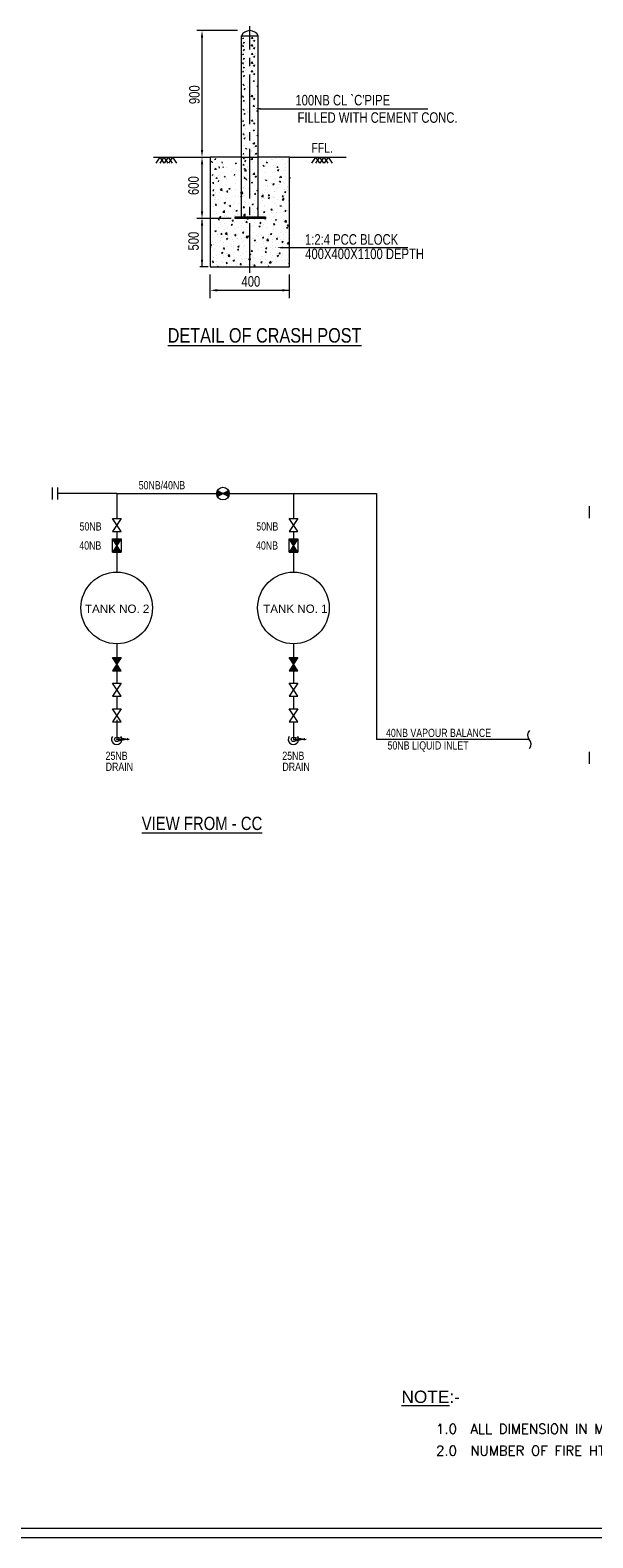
# Model space of a CAD drawing. Header units: millimetres. Extents: x 675887 to 845087, y 647781 to 767581.
# Tile 5 of 16: x 756063 to 785846, y 647781 to 727491. Entities that reach past the tile are written whole.
import ezdxf

# ---------------------------------------------------------------- set-up
doc = ezdxf.new("R2010")
doc.units = ezdxf.units.MM
doc.header["$LTSCALE"] = 3500
doc.header["$MEASUREMENT"] = 0
doc.linetypes.add('CENTER2', pattern=[1.125, 0.75, -0.125, 0.125, -0.125])
for name, color, linetype, lineweight in [('23', 7, 'Continuous', 25), ('P1', 2, 'Continuous', 30), ('PPPP', 7, 'Continuous', 30), ('text', 3, 'Continuous', 25)]:
    doc.layers.add(name, color=color, linetype=linetype, lineweight=lineweight)
doc.styles.add('DIM', font='txt', dxfattribs={"width": 0.8})
doc.styles.add('L1', font='romans.shx')
doc.styles.add('style1', font='ARIAL.TTF')

msp = doc.modelspace()

# ---------------------------------------------------------------- hatches: boundary and pattern name
at = {"layer": 'P1', "lineweight": 15}
h = msp.add_hatch(color=1, dxfattribs=at)
h.paths.add_polyline_path([(766268, 702990), (765974, 702833, -0.251257), (765974, 703148)])
h.paths.add_polyline_path([(766562, 703148, -0.251257), (766562, 702833), (766268, 702990)])
for points in [[(760415, 699900), (760877, 699900), (760415, 700593), (760877, 700593)], [(769768, 699900), (770230, 699900), (769768, 700593), (770230, 700593)], [(760415, 693626), (760877, 693626), (760415, 694319), (760877, 694319)], [(769768, 693626), (770230, 693626), (769768, 694319), (770230, 694319)]]:
    msp.add_hatch(color=1, dxfattribs=at).paths.add_polyline_path(points)

# ---------------------------------------------------------------- linework, layer by layer
at = {"linetype": 'CENTER2', "lineweight": 15}
msp.add_line((767694, 714654), (767694, 727708), dxfattribs=at)
at = {"lineweight": 15}
for p, q in [((757252, 702673), (757252, 703308)), ((757533, 702673), (757533, 703308)), ((785673, 701697), (785673, 702332))]:
    msp.add_line(p, q, dxfattribs=at)
for points in [[(845087, 647781), (675887, 647781), (675887, 767581), (845087, 767581)], [(844587, 648281), (676387, 648281), (676387, 767081), (844587, 767081)]]:
    msp.add_lwpolyline(points, close=True, dxfattribs=at)
at = {"layer": 'P1', "color": 1, "lineweight": 15}
for p, q in [((765974, 702833), (766562, 703148)), ((765974, 703148), (766562, 702833)), ((760415, 699900), (760415, 700593)), ((760877, 700593), (760877, 699900)), ((769768, 699900), (769768, 700593)), ((770230, 700593), (770230, 699900))]:
    msp.add_line(p, q, dxfattribs=at)
for points in [[(760415, 700985), (760877, 700985), (760415, 701678), (760877, 701678)], [(769768, 700985), (770230, 700985), (769768, 701678), (770230, 701678)], [(760415, 699900), (760877, 699900), (760415, 700593), (760877, 700593)], [(769768, 699900), (770230, 699900), (769768, 700593), (770230, 700593)], [(760415, 693626), (760877, 693626), (760415, 694319), (760877, 694319)], [(769768, 693626), (770230, 693626), (769768, 694319), (770230, 694319)], [(760415, 692274), (760877, 692274), (760415, 692966), (760877, 692966)], [(769768, 692274), (770230, 692274), (769768, 692966), (770230, 692966)], [(760415, 690921), (760877, 690921), (760415, 691614), (760877, 691614)], [(769768, 690921), (770230, 690921), (769768, 691614), (770230, 691614)]]:
    msp.add_lwpolyline(points, close=True, dxfattribs=at)
msp.add_circle((766268, 702990), 334, dxfattribs=at)
at = {"layer": 'PPPP', "color": 1, "linetype": 'ByBlock', "lineweight": 15}
for p, q in [((767035, 727475), (764892, 727475)), ((765160, 721157), (765160, 727099)), ((765160, 717847), (765160, 720405)), ((766696, 717528), (764892, 717528)), ((765160, 714977), (765160, 717471)), ((765486, 714977), (765043, 714977)), ((765595, 713330), (765595, 714571)), ((769794, 713330), (769794, 714571)), ((765970, 713737), (769794, 713737))]:
    msp.add_line(p, q, dxfattribs=at)
at = {"layer": 'PPPP', "linetype": 'ByBlock', "lineweight": 15}
for p, q in [((767250, 717629), (767250, 727193)), ((767250, 727193), (768138, 727193)), ((767301, 727031), (767350, 727090)), ((767308, 727132), (767308, 727132)), ((767357, 727010), (767345, 727074)), ((767756, 727044), (767836, 727127)), ((767848, 727028), (767836, 727125)), ((767876, 727057), (767876, 727057)), ((767881, 726942), (767953, 726969)), ((767931, 726908), (767951, 726970)), ((768138, 717629), (768138, 727193)), ((767301, 726634), (767350, 726693)), ((767301, 726186), (767350, 726244)), ((767308, 726735), (767308, 726735)), ((767308, 726286), (767308, 726286)), ((767337, 726845), (767387, 726811)), ((767337, 726448), (767387, 726414)), ((767357, 726613), (767345, 726677)), ((767357, 726164), (767345, 726228)), ((767388, 726812), (767408, 726874)), ((767388, 726415), (767408, 726477)), ((767466, 726290), (767466, 726290)), ((767756, 726647), (767836, 726730)), ((767756, 726198), (767836, 726281)), ((767848, 726631), (767836, 726728)), ((767848, 726183), (767836, 726280)), ((767841, 726934), (767841, 726934)), ((767841, 726537), (767841, 726537)), ((767876, 726660), (767876, 726660)), ((767876, 726212), (767876, 726212)), ((767879, 726942), (767930, 726907)), ((767879, 726545), (767930, 726510)), ((767881, 726545), (767953, 726572)), ((767931, 726511), (767951, 726573)), ((768012, 726267), (768012, 726267)), ((767301, 725714), (767350, 725772)), ((767308, 725814), (767308, 725814)), ((767308, 725366), (767308, 725366)), ((767337, 726000), (767387, 725965)), ((767337, 725528), (767387, 725493)), ((767357, 725692), (767345, 725756)), ((767388, 725967), (767408, 726028)), ((767388, 725494), (767408, 725556)), ((767466, 725842), (767466, 725842)), ((767466, 725369), (767466, 725369)), ((767756, 725726), (767836, 725809)), ((767848, 725711), (767836, 725808)), ((767841, 726088), (767841, 726088)), ((767841, 725616), (767841, 725616)), ((767876, 725740), (767876, 725740)), ((767879, 726096), (767930, 726062)), ((767879, 725624), (767930, 725590)), ((767881, 726096), (767953, 726124)), ((767881, 725624), (767953, 725652)), ((767931, 726063), (767951, 726125)), ((767931, 725591), (767951, 725653)), ((767301, 725265), (767350, 725324)), ((767332, 724576), (767381, 724634)), ((767337, 725079), (767387, 725045)), ((767339, 724676), (767339, 724676)), ((767357, 725244), (767345, 725308)), ((767388, 724554), (767376, 724618)), ((767388, 725046), (767408, 725108)), ((767466, 724921), (767466, 724921)), ((767704, 724767), (767704, 724767)), ((767756, 725277), (767836, 725360)), ((767848, 725262), (767836, 725359)), ((767841, 725168), (767841, 725168)), ((767873, 724776), (767922, 724835)), ((767876, 725291), (767876, 725291)), ((767879, 725176), (767930, 725141)), ((767881, 725176), (767953, 725203)), ((767930, 724755), (767918, 724819)), ((767931, 725142), (767951, 725204)), ((767936, 724778), (767936, 724778)), ((768012, 725346), (768012, 725346)), ((768012, 724898), (768012, 724898)), ((768065, 724512), (768114, 724570)), ((767301, 723952), (767350, 724011)), ((767308, 724052), (767308, 724052)), ((767357, 723930), (767345, 723994)), ((767368, 724390), (767419, 724355)), ((767388, 723733), (767408, 723794)), ((767419, 724356), (767440, 724418)), ((767584, 724452), (767584, 724452)), ((767593, 724516), (767593, 724516)), ((767692, 724427), (767692, 724427)), ((767756, 723964), (767836, 724047)), ((767848, 723949), (767836, 724046)), ((767841, 723854), (767841, 723854)), ((767876, 723978), (767876, 723978)), ((767879, 723862), (767930, 723828)), ((767881, 723863), (767953, 723890)), ((767931, 723829), (767951, 723891)), ((767975, 724094), (767975, 724094)), ((768122, 724490), (768110, 724554)), ((767332, 723262), (767381, 723321)), ((767337, 723766), (767387, 723732)), ((767339, 723363), (767339, 723363)), ((767368, 723076), (767419, 723042)), ((767388, 723241), (767376, 723305)), ((767419, 723043), (767440, 723105)), ((767466, 723608), (767466, 723608)), ((767584, 723138), (767584, 723138)), ((767593, 723202), (767593, 723202)), ((767692, 723114), (767692, 723114)), ((767704, 723454), (767704, 723454)), ((767873, 723463), (767922, 723522)), ((767930, 723441), (767918, 723505)), ((767936, 723465), (767936, 723465)), ((768012, 723585), (768012, 723585)), ((768065, 723198), (768114, 723257)), ((768122, 723177), (768110, 723241)), ((767301, 722658), (767350, 722717)), ((767308, 722759), (767308, 722759)), ((767337, 722472), (767387, 722438)), ((767357, 722637), (767345, 722701)), ((767388, 722439), (767408, 722501)), ((767466, 722314), (767466, 722314)), ((767756, 722671), (767836, 722754)), ((767848, 722655), (767836, 722752)), ((767841, 722561), (767841, 722561)), ((767873, 722169), (767922, 722228)), ((767876, 722685), (767876, 722685)), ((767879, 722569), (767930, 722534)), ((767881, 722569), (767953, 722597)), ((767930, 722148), (767918, 722212)), ((767931, 722536), (767951, 722597)), ((767975, 722780), (767975, 722780)), ((768012, 722291), (768012, 722291)), ((767332, 721969), (767381, 722028)), ((767339, 722069), (767339, 722069)), ((767368, 721783), (767419, 721749)), ((767388, 721947), (767376, 722012)), ((767379, 721385), (767379, 721385)), ((767394, 721386), (767394, 721386)), ((767419, 721750), (767440, 721811)), ((767584, 721845), (767584, 721845)), ((767593, 721909), (767593, 721909)), ((767680, 721480), (767680, 721480)), ((767692, 721820), (767692, 721820)), ((767704, 722161), (767704, 722161)), ((767855, 721473), (767935, 721556)), ((767946, 721458), (767935, 721555)), ((767936, 722172), (767936, 722172)), ((767975, 721487), (767975, 721487)), ((767980, 721371), (768052, 721399)), ((768029, 721338), (768050, 721400)), ((768065, 721905), (768114, 721963)), ((768122, 721883), (768110, 721947)), ((762591, 720781), (765595, 720781)), ((762920, 720781), (762708, 720450)), ((762920, 720781), (763132, 720450)), ((763146, 720781), (762934, 720450)), ((763146, 720781), (763357, 720450)), ((763371, 720781), (763160, 720450)), ((763371, 720781), (763583, 720450)), ((763597, 720781), (763385, 720450)), ((763597, 720781), (763809, 720450)), ((765595, 720781), (765595, 719171)), ((767250, 720781), (765595, 720781)), ((765814, 720668), (765864, 720634)), ((765865, 720635), (765886, 720697)), ((765916, 720762), (765916, 720762)), ((766152, 720773), (766152, 720773)), ((766698, 720750), (766698, 720750)), ((767250, 720781), (768138, 720781)), ((767332, 720799), (767332, 720799)), ((767340, 720685), (767389, 720743)), ((767353, 720923), (767374, 720985)), ((767396, 720663), (767384, 720727)), ((767403, 720584), (767454, 720550)), ((767413, 720844), (767413, 720844)), ((767455, 720551), (767475, 720613)), ((767466, 720704), (767466, 720704)), ((767474, 721200), (767523, 721259)), ((767530, 721178), (767518, 721242)), ((767566, 720727), (767566, 720727)), ((767609, 721249), (767609, 721249)), ((767667, 721140), (767667, 721140)), ((767689, 720681), (767689, 720681)), ((767746, 720648), (767826, 720731)), ((767791, 721104), (767791, 721104)), ((767802, 721067), (767802, 721067)), ((767838, 720632), (767826, 720729)), ((767881, 721262), (767881, 721262)), ((767933, 720877), (767933, 720877)), ((767935, 721305), (767935, 721305)), ((767940, 721363), (767940, 721363)), ((767978, 721371), (768029, 721337)), ((767981, 720966), (768032, 720932)), ((767983, 720967), (768055, 720994)), ((768032, 720933), (768053, 720995)), ((769794, 720781), (768138, 720781)), ((768552, 720623), (768552, 720623)), ((768855, 720664), (768855, 720664)), ((768881, 720658), (768881, 720658)), ((769069, 720688), (769069, 720688)), ((769211, 720772), (769211, 720772)), ((769426, 720635), (769426, 720635)), ((769451, 720766), (769451, 720766)), ((769600, 720765), (769600, 720765)), ((769757, 720749), (769757, 720749)), ((769794, 714977), (769794, 720781)), ((769794, 720781), (772797, 720781)), ((771160, 720781), (770948, 720450)), ((771160, 720781), (771371, 720450)), ((771385, 720781), (771174, 720450)), ((771385, 720781), (771597, 720450)), ((771611, 720781), (771399, 720450)), ((771611, 720781), (771822, 720450)), ((771836, 720781), (771625, 720450)), ((771836, 720781), (772048, 720450)), ((765655, 720507), (765704, 720565)), ((765711, 720485), (765699, 720549)), ((765723, 719810), (765744, 719872)), ((765820, 720116), (765900, 720199)), ((765911, 720101), (765900, 720198)), ((766011, 719799), (766011, 719799)), ((766087, 720186), (766076, 720283)), ((766245, 720466), (766233, 720530)), ((766273, 720221), (766293, 720283)), ((766279, 720368), (766279, 720368)), ((766470, 720255), (766470, 720255)), ((766715, 720030), (766715, 720030)), ((766824, 720345), (766824, 720345)), ((766883, 719810), (766904, 719872)), ((766921, 720423), (766971, 720482)), ((766978, 720402), (766966, 720466)), ((766968, 720068), (766968, 720068)), ((767332, 720359), (767381, 720418)), ((767339, 720459), (767339, 720459)), ((767368, 720173), (767419, 720139)), ((767388, 720337), (767376, 720401)), ((767389, 720357), (767389, 720357)), ((767410, 720032), (767489, 720115)), ((767419, 720140), (767440, 720201)), ((767501, 720017), (767490, 720114)), ((767494, 719799), (767494, 719799)), ((767584, 720235), (767584, 720235)), ((767593, 720299), (767593, 720299)), ((767634, 720132), (767634, 720132)), ((767680, 719870), (767680, 719870)), ((767692, 720210), (767692, 720210)), ((767693, 720322), (767693, 720322)), ((767704, 720551), (767704, 720551)), ((767795, 719793), (767795, 719793)), ((767807, 720134), (767807, 720134)), ((767819, 720474), (767819, 720474)), ((767855, 719863), (767935, 719946)), ((767946, 719848), (767935, 719945)), ((767936, 720562), (767936, 720562)), ((767975, 719877), (767975, 719877)), ((767980, 719761), (768052, 719789)), ((768029, 719728), (768050, 719790)), ((768388, 720295), (768437, 720353)), ((768445, 720273), (768433, 720337)), ((768462, 720276), (768462, 720276)), ((768504, 720337), (768504, 720337)), ((768527, 719942), (768527, 719942)), ((768540, 720282), (768540, 720282)), ((768550, 720503), (768601, 720468)), ((768601, 720469), (768622, 720531)), ((768894, 719979), (768894, 719979)), ((769007, 720253), (769007, 720253)), ((769044, 720007), (769044, 720007)), ((769056, 720348), (769056, 720348)), ((769100, 720439), (769100, 720439)), ((769121, 720231), (769171, 720289)), ((769160, 720091), (769211, 720057)), ((769162, 720091), (769234, 720119)), ((769178, 720209), (769166, 720273)), ((769211, 720058), (769232, 720120)), ((769490, 720082), (769490, 720082)), ((769553, 720230), (769553, 720230)), ((769575, 720084), (769575, 720084)), ((769587, 720424), (769587, 720424)), ((769696, 720542), (769696, 720542)), ((765595, 719171), (765595, 714977)), ((765715, 719395), (765764, 719454)), ((765733, 719013), (765794, 719008)), ((765739, 719013), (765788, 719072)), ((765771, 719374), (765760, 719438)), ((765795, 719728), (765795, 719728)), ((765815, 719333), (765815, 719333)), ((765887, 719239), (765887, 719239)), ((765903, 719654), (765953, 719713)), ((765946, 719672), (765946, 719672)), ((765960, 719633), (765948, 719697)), ((766024, 719480), (766045, 719542)), ((766131, 719036), (766211, 719119)), ((766133, 719031), (766224, 719017)), ((766223, 719021), (766211, 719118)), ((766330, 719718), (766379, 719777)), ((766387, 719697), (766375, 719761)), ((766418, 719315), (766418, 719315)), ((766430, 719656), (766430, 719656)), ((766472, 718949), (766521, 719008)), ((766528, 718928), (766517, 718992)), ((766585, 719102), (766657, 719129)), ((766634, 719069), (766655, 719130)), ((766708, 719013), (766708, 719013)), ((766930, 719047), (766930, 719047)), ((766943, 719387), (766943, 719387)), ((766955, 719728), (766955, 719728)), ((767332, 719189), (767332, 719189)), ((767351, 719183), (767351, 719183)), ((767354, 719098), (767354, 719098)), ((767379, 719775), (767379, 719775)), ((767386, 719654), (767436, 719713)), ((767394, 719776), (767394, 719776)), ((767413, 719234), (767413, 719234)), ((767428, 719672), (767428, 719672)), ((767443, 719633), (767431, 719697)), ((767447, 719113), (767447, 719113)), ((767474, 719590), (767523, 719649)), ((767530, 719568), (767518, 719632)), ((767609, 719639), (767609, 719639)), ((767610, 719132), (767610, 719132)), ((767659, 719165), (767659, 719165)), ((767667, 719530), (767667, 719530)), ((767710, 719662), (767710, 719662)), ((767767, 719432), (767839, 719459)), ((767782, 719453), (767782, 719453)), ((767816, 719398), (767837, 719460)), ((767933, 719267), (767933, 719267)), ((767940, 719753), (767940, 719753)), ((767978, 719761), (768029, 719727)), ((768054, 719020), (768126, 719048)), ((768103, 718987), (768124, 719048)), ((768478, 719616), (768478, 719616)), ((768501, 719042), (768501, 719042)), ((768503, 719261), (768503, 719261)), ((768515, 719602), (768515, 719602)), ((768530, 719526), (768579, 719584)), ((768586, 719504), (768575, 719568)), ((768605, 719210), (768605, 719210)), ((768643, 719268), (768643, 719268)), ((768808, 719730), (768808, 719730)), ((768852, 719369), (768852, 719369)), ((768899, 719301), (768899, 719301)), ((768911, 719350), (768962, 719315)), ((768913, 719350), (768985, 719377)), ((768962, 719316), (768983, 719378)), ((769007, 718986), (769007, 718986)), ((769019, 719327), (769019, 719327)), ((769024, 719593), (769024, 719593)), ((769031, 719667), (769031, 719667)), ((769097, 719145), (769097, 719145)), ((769151, 719187), (769151, 719187)), ((769263, 719461), (769313, 719520)), ((769269, 719694), (769349, 719777)), ((769286, 719352), (769286, 719352)), ((769320, 719440), (769308, 719504)), ((769360, 719679), (769349, 719776)), ((769354, 719707), (769354, 719707)), ((769448, 719472), (769448, 719472)), ((769538, 719063), (769538, 719063)), ((769550, 719403), (769550, 719403)), ((769562, 719744), (769562, 719744)), ((769570, 719570), (769570, 719570)), ((769663, 719034), (769663, 719034)), ((769693, 719247), (769693, 719247)), ((769697, 719164), (769697, 719164)), ((769770, 719679), (769821, 719645)), ((769772, 719680), (769844, 719707)), ((765677, 718803), (765677, 718803)), ((765724, 718772), (765775, 718738)), ((765726, 718772), (765798, 718800)), ((765775, 718739), (765796, 718801)), ((765796, 718525), (765796, 718525)), ((765850, 718218), (765850, 718218)), ((765862, 718558), (765862, 718558)), ((765871, 718858), (765871, 718858)), ((765874, 718899), (765874, 718899)), ((765874, 718244), (765935, 718239)), ((765880, 718244), (765930, 718303)), ((765893, 718666), (765893, 718666)), ((766019, 718261), (766019, 718261)), ((766052, 718559), (766052, 718559)), ((766065, 718928), (766065, 718928)), ((766116, 718633), (766116, 718633)), ((766171, 718206), (766171, 718206)), ((766321, 718962), (766321, 718962)), ((766334, 718360), (766385, 718326)), ((766336, 718361), (766408, 718388)), ((766381, 718294), (766381, 718294)), ((766385, 718327), (766406, 718389)), ((766393, 718635), (766393, 718635)), ((766405, 718975), (766405, 718975)), ((766439, 718610), (766439, 718610)), ((766466, 718949), (766527, 718944)), ((766506, 718275), (766506, 718275)), ((766565, 718238), (766565, 718238)), ((766614, 718180), (766663, 718239)), ((766670, 718159), (766658, 718223)), ((766816, 718291), (766816, 718291)), ((766905, 718366), (766905, 718366)), ((766918, 718707), (766918, 718707)), ((767072, 718325), (767072, 718325)), ((767085, 718695), (767085, 718695)), ((767195, 718690), (767267, 718718)), ((767199, 718885), (767260, 718880)), ((767205, 718885), (767254, 718944)), ((767222, 718867), (767302, 718950)), ((767224, 718862), (767315, 718847)), ((767244, 718657), (767265, 718719)), ((767262, 718864), (767250, 718928)), ((767314, 718852), (767302, 718949)), ((767341, 718728), (767341, 718728)), ((767422, 718432), (767422, 718432)), ((767434, 718772), (767434, 718772)), ((767459, 718376), (767459, 718376)), ((767728, 718779), (767728, 718779)), ((767806, 718279), (767877, 718306)), ((767855, 718245), (767875, 718307)), ((767904, 718940), (767904, 718940)), ((767932, 718821), (767994, 718815)), ((767938, 718821), (767988, 718880)), ((767953, 718509), (767953, 718509)), ((767965, 718849), (767965, 718849)), ((767995, 718799), (767983, 718863)), ((768105, 718461), (768105, 718461)), ((768295, 718582), (768295, 718582)), ((768313, 718698), (768393, 718781)), ((768315, 718692), (768406, 718678)), ((768361, 718495), (768361, 718495)), ((768374, 718864), (768374, 718864)), ((768405, 718683), (768394, 718780)), ((768465, 718240), (768465, 718240)), ((768478, 718581), (768478, 718581)), ((768490, 718921), (768490, 718921)), ((768630, 718898), (768630, 718898)), ((768665, 718608), (768736, 718636)), ((768666, 718757), (768727, 718751)), ((768672, 718757), (768721, 718815)), ((768714, 718575), (768734, 718637)), ((768728, 718735), (768716, 718799)), ((768748, 718546), (768748, 718546)), ((768891, 718685), (768891, 718685)), ((768952, 718665), (768952, 718665)), ((768982, 718306), (768982, 718306)), ((768994, 718646), (768994, 718646)), ((769017, 718949), (769017, 718949)), ((769125, 718228), (769125, 718228)), ((769167, 718528), (769167, 718528)), ((769275, 718197), (769346, 718224)), ((769324, 718163), (769345, 718225)), ((769381, 718261), (769381, 718261)), ((769394, 718631), (769394, 718631)), ((769399, 718692), (769460, 718687)), ((769405, 718692), (769454, 718751)), ((769405, 718529), (769484, 718612)), ((769406, 718523), (769497, 718509)), ((769462, 718671), (769450, 718735)), ((769496, 718513), (769485, 718611)), ((769487, 718787), (769487, 718787)), ((769497, 718642), (769497, 718642)), ((769513, 718382), (769513, 718382)), ((769521, 718938), (769572, 718904)), ((769524, 718938), (769595, 718966)), ((769525, 718723), (769525, 718723)), ((769573, 718905), (769593, 718967)), ((769650, 718665), (769650, 718665)), ((769713, 718505), (769713, 718505)), ((769768, 718312), (769768, 718312)), ((765633, 717400), (765633, 717400)), ((765783, 718155), (765783, 718155)), ((765820, 717738), (765820, 717738)), ((765825, 717537), (765825, 717537)), ((765837, 717877), (765837, 717877)), ((765868, 717563), (765868, 717563)), ((765902, 717803), (765902, 717803)), ((765910, 718173), (765910, 718173)), ((766016, 717475), (766077, 717470)), ((766022, 717475), (766072, 717534)), ((766036, 717601), (766036, 717601)), ((766085, 717619), (766136, 717585)), ((766088, 717619), (766159, 717647)), ((766137, 717586), (766157, 717648)), ((766267, 717871), (766346, 717954)), ((766268, 717866), (766359, 717852)), ((766278, 717485), (766278, 717485)), ((766358, 717856), (766347, 717953)), ((766356, 717614), (766356, 717614)), ((766366, 717715), (766366, 717715)), ((766368, 717954), (766368, 717954)), ((766464, 717665), (766464, 717665)), ((766534, 717519), (766534, 717519)), ((766547, 717888), (766547, 717888)), ((766582, 717578), (766582, 717578)), ((766608, 718180), (766669, 718175)), ((766709, 717441), (766709, 717441)), ((766750, 717411), (766811, 717406)), ((766756, 717411), (766805, 717470)), ((766812, 717390), (766800, 717454)), ((766803, 717922), (766803, 717922)), ((766881, 717686), (766881, 717686)), ((766893, 718026), (766893, 718026)), ((766912, 717692), (766912, 717692)), ((766921, 717570), (766921, 717570)), ((766944, 717949), (766995, 717914)), ((766947, 717949), (767018, 717976)), ((766996, 717916), (767016, 717977)), ((767029, 717783), (767029, 717783)), ((767060, 717768), (767060, 717768)), ((767127, 717555), (767127, 717555)), ((767190, 717973), (767190, 717973)), ((767285, 717816), (767285, 717816)), ((767305, 717543), (767305, 717543)), ((767341, 718116), (767402, 718111)), ((767347, 718116), (767396, 718175)), ((767358, 717702), (767437, 717785)), ((767359, 717696), (767450, 717682)), ((767385, 717411), (767385, 717411)), ((767404, 718095), (767392, 718159)), ((767397, 717751), (767397, 717751)), ((767409, 718092), (767409, 718092)), ((767449, 717687), (767438, 717784)), ((767458, 717669), (767458, 717669)), ((767489, 717347), (767538, 717406)), ((767555, 717537), (767606, 717503)), ((767557, 717537), (767628, 717565)), ((767567, 717655), (767567, 717655)), ((767606, 717504), (767627, 717566)), ((767672, 717867), (767672, 717867)), ((767673, 717532), (767673, 717532)), ((767823, 717688), (767823, 717688)), ((767836, 718058), (767836, 718058)), ((767916, 717488), (767916, 717488)), ((767928, 717828), (767928, 717828)), ((767940, 718168), (767940, 718168)), ((768074, 718052), (768135, 718046)), ((768080, 718052), (768130, 718111)), ((768092, 718092), (768092, 718092)), ((768137, 718030), (768125, 718094)), ((768210, 717739), (768210, 717739)), ((768318, 717952), (768318, 717952)), ((768416, 717867), (768487, 717895)), ((768416, 717813), (768416, 717813)), ((768440, 717560), (768440, 717560)), ((768449, 717533), (768529, 717616)), ((768451, 717527), (768541, 717513)), ((768453, 717900), (768453, 717900)), ((768465, 717834), (768486, 717895)), ((768479, 718143), (768479, 718143)), ((768540, 717518), (768529, 717615)), ((768587, 717421), (768587, 717421)), ((768808, 717988), (768869, 717982)), ((768814, 717988), (768863, 718046)), ((768843, 717455), (768843, 717455)), ((768849, 718075), (768849, 718075)), ((768856, 717824), (768856, 717824)), ((768870, 717966), (768858, 718030)), ((768957, 717625), (768957, 717625)), ((768969, 717965), (768969, 717965)), ((769026, 717455), (769098, 717483)), ((769075, 717422), (769096, 717484)), ((769094, 717850), (769094, 717850)), ((769112, 717858), (769112, 717858)), ((769230, 717506), (769230, 717506)), ((769445, 718177), (769445, 718177)), ((769484, 717492), (769484, 717492)), ((769488, 717702), (769488, 717702)), ((769499, 717909), (769499, 717909)), ((769500, 718042), (769500, 718042)), ((769540, 717364), (769620, 717447)), ((769541, 717923), (769602, 717918)), ((769547, 717923), (769596, 717982)), ((769603, 717902), (769592, 717966)), ((769632, 717348), (769620, 717445)), ((769690, 717953), (769690, 717953)), ((765617, 717219), (765617, 717219)), ((765740, 716679), (765740, 716679)), ((765800, 716856), (765800, 716856)), ((765812, 717197), (765812, 717197)), ((765837, 716878), (765887, 716843)), ((765839, 716878), (765910, 716905)), ((765888, 716844), (765909, 716906)), ((765907, 716878), (765907, 716878)), ((765964, 716673), (765964, 716673)), ((765996, 716712), (765996, 716712)), ((766009, 717082), (766009, 717082)), ((766113, 717338), (766113, 717338)), ((766158, 716706), (766219, 716701)), ((766163, 717195), (766163, 717195)), ((766164, 716706), (766213, 716765)), ((766265, 717115), (766265, 717115)), ((766331, 716933), (766331, 716933)), ((766343, 717273), (766343, 717273)), ((766384, 716763), (766384, 716763)), ((766402, 716706), (766482, 716789)), ((766404, 716700), (766495, 716686)), ((766494, 716691), (766482, 716788)), ((766503, 716981), (766503, 716981)), ((766509, 716650), (766509, 716650)), ((766652, 717166), (766652, 717166)), ((766696, 717207), (766746, 717173)), ((766698, 717208), (766769, 717235)), ((766709, 717172), (766709, 717172)), ((766747, 717174), (766768, 717236)), ((766843, 716665), (766843, 716665)), ((766856, 717005), (766856, 717005)), ((766868, 717345), (766868, 717345)), ((766891, 716642), (766952, 716637)), ((766897, 716642), (766947, 716701)), ((766954, 716621), (766942, 716685)), ((767055, 716627), (767055, 716627)), ((767099, 717083), (767099, 717083)), ((767254, 717149), (767254, 717149)), ((767298, 717251), (767298, 717251)), ((767306, 716796), (767357, 716761)), ((767308, 716796), (767380, 716823)), ((767357, 716763), (767378, 716824)), ((767360, 716730), (767360, 716730)), ((767372, 717071), (767372, 717071)), ((767483, 717347), (767544, 717342)), ((767493, 716537), (767573, 716620)), ((767545, 717326), (767534, 717390)), ((767554, 717285), (767554, 717285)), ((767585, 716522), (767574, 716619)), ((767601, 716604), (767601, 716604)), ((767631, 716578), (767680, 716637)), ((767687, 716556), (767675, 716621)), ((767696, 717185), (767696, 717185)), ((767800, 717126), (767800, 717126)), ((767891, 716807), (767891, 716807)), ((767903, 717147), (767903, 717147)), ((767941, 717336), (767941, 717336)), ((768049, 716615), (768049, 716615)), ((768165, 717125), (768216, 717091)), ((768167, 717126), (768239, 717153)), ((768216, 717283), (768277, 717277)), ((768216, 717092), (768237, 717154)), ((768222, 717283), (768271, 717342)), ((768250, 716678), (768250, 716678)), ((768279, 717261), (768267, 717325)), ((768305, 716648), (768305, 716648)), ((768346, 717103), (768346, 717103)), ((768428, 717219), (768428, 717219)), ((768574, 717052), (768574, 717052)), ((768692, 716699), (768692, 716699)), ((768775, 716714), (768826, 716680)), ((768777, 716714), (768849, 716742)), ((768826, 716681), (768847, 716742)), ((768920, 716604), (768920, 716604)), ((768932, 716944), (768932, 716944)), ((768944, 717285), (768944, 717285)), ((768949, 717219), (769011, 717213)), ((768956, 717219), (769005, 717277)), ((768961, 717103), (768961, 717103)), ((769012, 717197), (769000, 717261)), ((769338, 716784), (769338, 716784)), ((769451, 716681), (769451, 716681)), ((769463, 717021), (769463, 717021)), ((769475, 717361), (769475, 717361)), ((769542, 717358), (769633, 717344)), ((769594, 716818), (769594, 716818)), ((769607, 717188), (769607, 717188)), ((769636, 717044), (769708, 717071)), ((769683, 717154), (769744, 717149)), ((769685, 717010), (769706, 717072)), ((769689, 717154), (769738, 717213)), ((769745, 717133), (769733, 717197)), ((765595, 716138), (765662, 716164)), ((765595, 716132), (765639, 716102)), ((765595, 716027), (765622, 716060)), ((765595, 715999), (765628, 715996)), ((765629, 715980), (765617, 716044)), ((765633, 716559), (765633, 716559)), ((765639, 716103), (765660, 716165)), ((765727, 716309), (765727, 716309)), ((765760, 716153), (765760, 716153)), ((765762, 715835), (765762, 715835)), ((765775, 716176), (765775, 716176)), ((765787, 716516), (765787, 716516)), ((765846, 715957), (765846, 715957)), ((765865, 716268), (765865, 716268)), ((766110, 716044), (766110, 716044)), ((766115, 716360), (766115, 716360)), ((766179, 716536), (766179, 716536)), ((766293, 715912), (766293, 715912)), ((766300, 715937), (766361, 715932)), ((766306, 716252), (766306, 716252)), ((766306, 716130), (766306, 716130)), ((766306, 715937), (766355, 715996)), ((766318, 716593), (766318, 716593)), ((766447, 716466), (766498, 716432)), ((766449, 716466), (766521, 716494)), ((766461, 716371), (766461, 716371)), ((766491, 716042), (766491, 716042)), ((766498, 716433), (766519, 716495)), ((766706, 716146), (766706, 716146)), ((766725, 716513), (766725, 716513)), ((766747, 716075), (766747, 716075)), ((766760, 716445), (766760, 716445)), ((766818, 715984), (766818, 715984)), ((766831, 716324), (766831, 716324)), ((766852, 716107), (766852, 716107)), ((767016, 716479), (767016, 716479)), ((767033, 715873), (767094, 715868)), ((767039, 715873), (767089, 715932)), ((767057, 716473), (767057, 716473)), ((767057, 716054), (767108, 716020)), ((767059, 716055), (767131, 716082)), ((767096, 715852), (767084, 715916)), ((767108, 716021), (767129, 716083)), ((767134, 716126), (767134, 716126)), ((767271, 716490), (767271, 716490)), ((767302, 716249), (767302, 716249)), ((767335, 716050), (767335, 716050)), ((767347, 716390), (767347, 716390)), ((767398, 716084), (767398, 716084)), ((767403, 716530), (767403, 716530)), ((767495, 716531), (767586, 716517)), ((767511, 715808), (767511, 715808)), ((767625, 716578), (767686, 716572)), ((767653, 716575), (767653, 716575)), ((767693, 715891), (767693, 715891)), ((767767, 715842), (767767, 715842)), ((767767, 715809), (767828, 715803)), ((767773, 715809), (767822, 715868)), ((767780, 716211), (767780, 716211)), ((767817, 716467), (767817, 716467)), ((767829, 715787), (767817, 715852)), ((767866, 716126), (767866, 716126)), ((767878, 716467), (767878, 716467)), ((767898, 716351), (767898, 716351)), ((767916, 716384), (767967, 716350)), ((767918, 716384), (767990, 716412)), ((767943, 716061), (767943, 716061)), ((767967, 716351), (767988, 716413)), ((768036, 716245), (768036, 716245)), ((768147, 716581), (768147, 716581)), ((768154, 715893), (768154, 715893)), ((768289, 715993), (768289, 715993)), ((768358, 716514), (768419, 716508)), ((768362, 716443), (768362, 716443)), ((768364, 716514), (768413, 716572)), ((768378, 715858), (768378, 715858)), ((768391, 716198), (768391, 716198)), ((768403, 716539), (768403, 716539)), ((768421, 716492), (768409, 716556)), ((768423, 716296), (768423, 716296)), ((768489, 716038), (768489, 716038)), ((768495, 716453), (768495, 716453)), ((768506, 715745), (768555, 715803)), ((768526, 715972), (768577, 715938)), ((768529, 715973), (768600, 716000)), ((768578, 715939), (768598, 716001)), ((768585, 716368), (768664, 716451)), ((768586, 716362), (768677, 716348)), ((768676, 716352), (768665, 716450)), ((768692, 716558), (768692, 716558)), ((768800, 715978), (768800, 715978)), ((768885, 716095), (768885, 716095)), ((768895, 715923), (768895, 715923)), ((768907, 716264), (768907, 716264)), ((768908, 716420), (768908, 716420)), ((769035, 716015), (769035, 716015)), ((769056, 716012), (769056, 716012)), ((769069, 716381), (769069, 716381)), ((769091, 716450), (769152, 716444)), ((769097, 716450), (769147, 716508)), ((769154, 716428), (769142, 716492)), ((769238, 716535), (769238, 716535)), ((769325, 716415), (769325, 716415)), ((769385, 716302), (769436, 716268)), ((769388, 716303), (769459, 716330)), ((769426, 716000), (769426, 716000)), ((769437, 716269), (769457, 716331)), ((769438, 716340), (769438, 716340)), ((769443, 716063), (769443, 716063)), ((769454, 716397), (769454, 716397)), ((769581, 715992), (769581, 715992)), ((769676, 716198), (769755, 716281)), ((769677, 716193), (769768, 716179)), ((769712, 716466), (769712, 716466)), ((769767, 716183), (769756, 716280)), ((765708, 715232), (765770, 715227)), ((765715, 715232), (765764, 715291)), ((765738, 715155), (765738, 715155)), ((765750, 715495), (765750, 715495)), ((765771, 715211), (765759, 715275)), ((765777, 715494), (765777, 715494)), ((765904, 715584), (765904, 715584)), ((765904, 715088), (765904, 715088)), ((765952, 714984), (766023, 715011)), ((765953, 715235), (765953, 715235)), ((766010, 714977), (766021, 715012)), ((766107, 715608), (766107, 715608)), ((766198, 715725), (766249, 715690)), ((766200, 715725), (766272, 715752)), ((766209, 715269), (766209, 715269)), ((766222, 715639), (766222, 715639)), ((766249, 715691), (766270, 715753)), ((766269, 715231), (766269, 715231)), ((766281, 715572), (766281, 715572)), ((766323, 715471), (766323, 715471)), ((766442, 715168), (766503, 715163)), ((766448, 715168), (766497, 715227)), ((766449, 715065), (766449, 715065)), ((766458, 715076), (766458, 715076)), ((766478, 715672), (766478, 715672)), ((766500, 715686), (766500, 715686)), ((766538, 715541), (766617, 715624)), ((766539, 715535), (766630, 715521)), ((766597, 715320), (766597, 715320)), ((766629, 715526), (766618, 715623)), ((766653, 715585), (766653, 715585)), ((766794, 715303), (766794, 715303)), ((766806, 715644), (766806, 715644)), ((766808, 715313), (766859, 715279)), ((766811, 715313), (766882, 715341)), ((766860, 715280), (766880, 715342)), ((766866, 715723), (766866, 715723)), ((766868, 715447), (766868, 715447)), ((766973, 715002), (766973, 715002)), ((766995, 715042), (766995, 715042)), ((767054, 715178), (767054, 715178)), ((767096, 715788), (767096, 715788)), ((767175, 715104), (767236, 715099)), ((767181, 715104), (767230, 715163)), ((767198, 715562), (767198, 715562)), ((767238, 715083), (767226, 715147)), ((767229, 715035), (767229, 715035)), ((767242, 715405), (767242, 715405)), ((767298, 715029), (767298, 715029)), ((767310, 715369), (767310, 715369)), ((767322, 715709), (767322, 715709)), ((767414, 715424), (767414, 715424)), ((767498, 715439), (767498, 715439)), ((767541, 715019), (767541, 715019)), ((767616, 715086), (767616, 715086)), ((767629, 715372), (767709, 715455)), ((767630, 715366), (767721, 715352)), ((767650, 715281), (767650, 715281)), ((767667, 715643), (767718, 715608)), ((767670, 715643), (767741, 715670)), ((767720, 715357), (767709, 715454)), ((767719, 715610), (767739, 715671)), ((767744, 715539), (767744, 715539)), ((767829, 715105), (767829, 715105)), ((767841, 715446), (767841, 715446)), ((767853, 715786), (767853, 715786)), ((767885, 715490), (767885, 715490)), ((767895, 715056), (767895, 715056)), ((767908, 715040), (767970, 715034)), ((767914, 715040), (767964, 715099)), ((767971, 715018), (767959, 715083)), ((767960, 715401), (767960, 715401)), ((768247, 715383), (768247, 715383)), ((768262, 715171), (768262, 715171)), ((768278, 715231), (768329, 715197)), ((768280, 715231), (768351, 715259)), ((768290, 715516), (768290, 715516)), ((768329, 715198), (768350, 715260)), ((768353, 715177), (768353, 715177)), ((768366, 715518), (768366, 715518)), ((768492, 715159), (768492, 715159)), ((768500, 715745), (768561, 715739)), ((768506, 715378), (768506, 715378)), ((768518, 715205), (768518, 715205)), ((768531, 715575), (768531, 715575)), ((768562, 715723), (768551, 715787)), ((768649, 714977), (768697, 715034)), ((768700, 714977), (768692, 715018)), ((768720, 715203), (768800, 715286)), ((768722, 715197), (768813, 715183)), ((768787, 715608), (768787, 715608)), ((768812, 715187), (768800, 715284)), ((768836, 715493), (768836, 715493)), ((768843, 715485), (768843, 715485)), ((768870, 715243), (768870, 715243)), ((768882, 715583), (768882, 715583)), ((768905, 715256), (768905, 715256)), ((769051, 715355), (769051, 715355)), ((769088, 715261), (769088, 715261)), ((769137, 715561), (769188, 715527)), ((769139, 715561), (769210, 715589)), ((769174, 715659), (769174, 715659)), ((769188, 715528), (769209, 715589)), ((769233, 715681), (769294, 715675)), ((769239, 715681), (769289, 715739)), ((769296, 715659), (769284, 715723)), ((769381, 715470), (769381, 715470)), ((769401, 715319), (769401, 715319)), ((769413, 715660), (769413, 715660)), ((769439, 715588), (769439, 715588)), ((769551, 715341), (769551, 715341)), ((769597, 715332), (769597, 715332)), ((769684, 715363), (769684, 715363)), ((769747, 715149), (769794, 715118)), ((769749, 715150), (769794, 715167)), ((769794, 715116), (769794, 715167)), ((765595, 714977), (769794, 714977)), ((765949, 714983), (765958, 714977)), ((768087, 714996), (768087, 714996)), ((769388, 714979), (769388, 714979)), ((760646, 702990), (757533, 702990)), ((760646, 702990), (760646, 701678)), ((760646, 702990), (765935, 702990)), ((766602, 702990), (769999, 702990)), ((769999, 702990), (769999, 701678)), ((769999, 702990), (774388, 702990)), ((774388, 702990), (774388, 689994)), ((760646, 700985), (760646, 700593)), ((769999, 700985), (769999, 700593)), ((760646, 699900), (760646, 698836)), ((769999, 699900), (769999, 698836)), ((760646, 695049), (760646, 692966)), ((769999, 695049), (769999, 692966)), ((760646, 692274), (760646, 691614)), ((769999, 692274), (769999, 691614)), ((760646, 691028), (760646, 689994)), ((769999, 690921), (769999, 689994)), ((760646, 689994), (761311, 690011)), ((760669, 690109), (761219, 690008)), ((761219, 690008), (760675, 689880)), ((761217, 690067), (761220, 689950)), ((769999, 689994), (770664, 690011)), ((770022, 690109), (770572, 690008)), ((770572, 690008), (770028, 689880)), ((770570, 690067), (770573, 689950)), ((782480, 689994), (774388, 689994)), ((785673, 688700), (785673, 689335))]:
    msp.add_line(p, q, dxfattribs=at)
at = {"layer": 'PPPP', "color": 1, "linetype": 'ByBlock', "lineweight": 15}
for points in [[(768265, 723336), (777107, 723336)], [(769410, 715992), (776061, 715992)]]:
    msp.add_lwpolyline(points, dxfattribs=at)
at = {"layer": 'PPPP', "linetype": 'ByBlock', "lineweight": 15}
msp.add_lwpolyline([(766909, 717629), (768479, 717629), (768479, 717528), (766909, 717528)], close=True, dxfattribs=at)
at = {"layer": 'PPPP', "linetype": 'ByBlock', "lineweight": 15, "const_width": 32.3}
for points in [[(760631, 690001, 1), (760660, 689987, 1)], [(769984, 690001, 1), (770014, 689987, 1)]]:
    msp.add_lwpolyline(points, format="xyb", close=True, dxfattribs=at)
at = {"layer": 'PPPP', "linetype": 'ByBlock', "lineweight": 15}
for centre, radius in [((760646, 696943), 1894), ((769999, 696943), 1894), ((760646, 689994), 117), ((769999, 689994), 117)]:
    msp.add_circle(centre, radius, dxfattribs=at)
for centre, radius, start, end in [((767694, 726967), 498, 27.00873, 152.99127), ((782740, 690227), 349, 135.68691, 221.88101), ((760646, 689994), 276, 144.53066, 35.46934), ((769999, 689994), 276, 144.53066, 35.46934), ((782230, 689750), 349, 318.11899, 44.31309)]:
    msp.add_arc(centre, radius, start, end, dxfattribs=at)
at = {"layer": 'PPPP', "color": 1, "linetype": 'ByBlock', "lineweight": 15}
for points in [[(765098, 727099), (765223, 727099), (765160, 727475)], [(768265, 723288), (767977, 723336), (768265, 723384)], [(765098, 721157), (765223, 721157), (765160, 720781)], [(765098, 720405), (765223, 720405), (765160, 720781)], [(765098, 717904), (765223, 717904), (765160, 717528)], [(765098, 717153), (765223, 717153), (765160, 717528)], [(769410, 715944), (769122, 715992), (769410, 716040)], [(765098, 715353), (765223, 715353), (765160, 714977)], [(765970, 713800), (765970, 713675), (765595, 713737)], [(769418, 713800), (769418, 713675), (769794, 713737)]]:
    msp.add_solid(points, dxfattribs=at)

# ---------------------------------------------------------------- texts
at = {"layer": '23', "color": 3, "linetype": 'ByBlock', "lineweight": 15, "insert": (771515, 721269), "char_height": 515.2, "attachment_point": 5, "style": 'DIM'}
msp.add_mtext('FFL.', dxfattribs=at)
at = {"layer": 'PPPP', "color": 3, "linetype": 'ByBlock', "lineweight": 15, "style": 'DIM', "width": 0.8}
for s, height, p in [("100NB CL `C'PIPE", 556.6, (770102, 723513)), ('FILLED WITH CEMENT CONC.', 556.6, (770216, 722592)), ('1:2:4 PCC BLOCK', 556.6, (770610, 716149)), ('400X400X1100 DEPTH', 556.6, (770620, 715384)), ('50NB/40NB ', 435.1, (761810, 703212)), ('50NB ', 435.1, (758679, 701036)), ('50NB ', 435.1, (768033, 701036)), ('40NB ', 435.1, (758666, 700028)), ('40NB ', 435.1, (768019, 700028)), ('40NB VAPOUR BALANCE', 435.05, (774898, 690122)), ('50NB LIQUID INLET', 435.05, (774978, 689459)), ('25NB ', 435.1, (760057, 688912)), ('DRAIN', 435.1, (760062, 688331)), ('25NB ', 435.1, (769410, 688912)), ('DRAIN', 435.1, (769415, 688331))]:
    msp.add_text(s, height=height, dxfattribs=at).set_placement(p)
at = {"layer": 'PPPP', "color": 3, "linetype": 'ByBlock', "lineweight": 15, "char_height": 556.6, "attachment_point": 5, "rotation": 90, "style": 'DIM'}
for s, insert in [('900', (764760, 724077)), ('600', (764715, 719272)), ('500', (764715, 716337))]:
    msp.add_mtext(s, dxfattribs=dict(at, insert=insert))
at = {"layer": 'PPPP', "color": 3, "linetype": 'ByBlock', "lineweight": 15, "insert": (767746, 714205), "char_height": 556.6, "attachment_point": 5, "style": 'DIM'}
msp.add_mtext('400', dxfattribs=at)
at = {"layer": 'text', "color": 3, "lineweight": 15, "style": 'style1', "width": 0.8}
for s, height, p in [('%%uDETAIL OF CRASH POST', 768.18, (763343, 710971)), ('%%uVIEW FROM - CC', 704.17, (761970, 685201))]:
    msp.add_text(s, height=height, dxfattribs=at).set_placement(p)
at = {"layer": 'text', "color": 0, "lineweight": 15}
for s, height, style, p in [('TANK NO. 2', 439, 'style1', (758966, 696682)), ('TANK NO. 1', 439, 'style1', (768399, 696682)), ('%%UNOTE%%U:-', 653.15, 'style1', (775716, 654911)), ('1.0  ALL DIMENSION IN MM UNLESS OTHERWIDE SPECIFIED.', 516.85, 'L1', (777544, 653284)), ('2.0  NUMBER OF FIRE HTDRANTS & LOCATION IS TENTATIVE.', 516.85, 'L1', (777544, 652127))]:
    msp.add_text(s, height=height, dxfattribs=dict(at, style=style)).set_placement(p)

doc.saveas('drawing.dxf')
